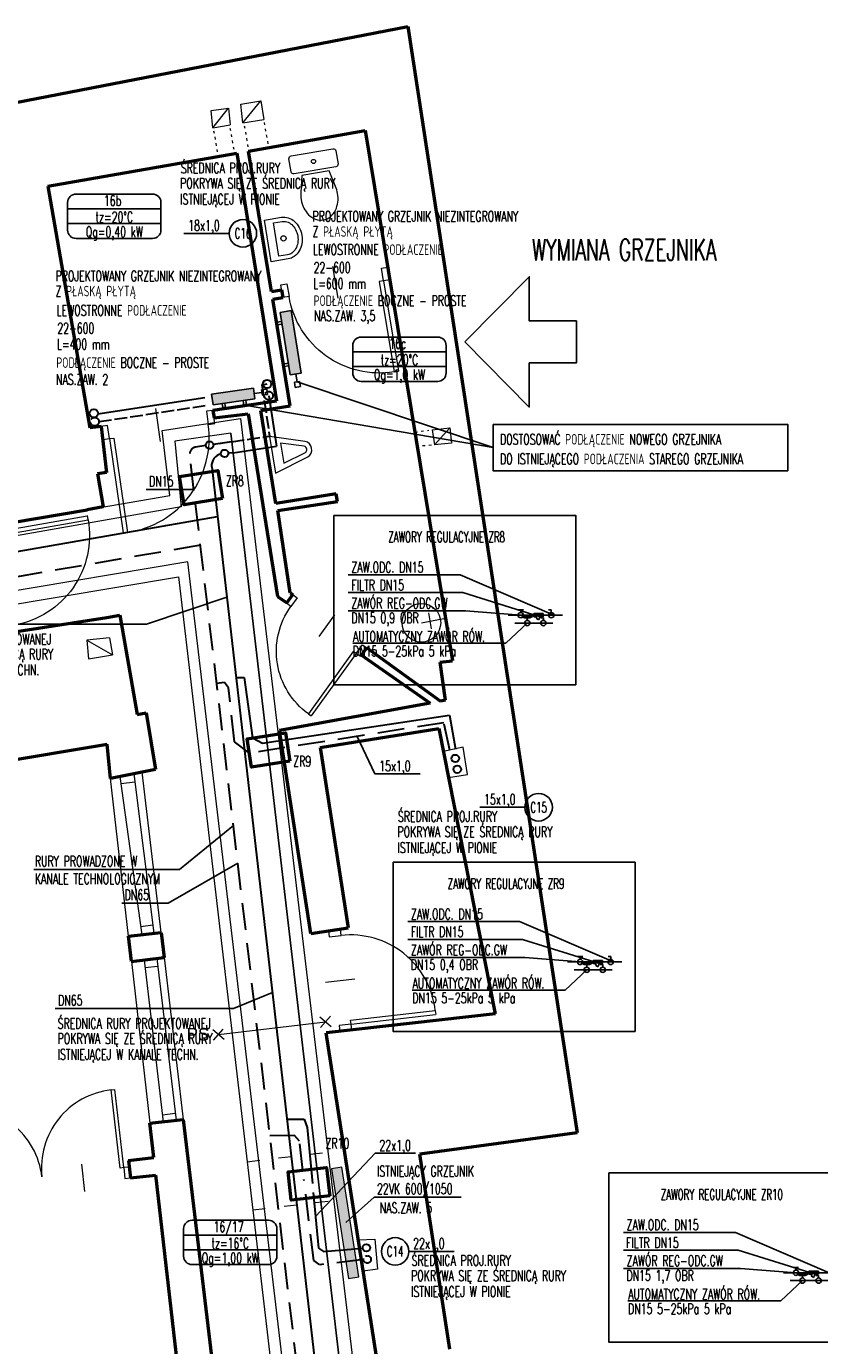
# Model space of a CAD drawing. Header units: millimetres. Extents: x -127811 to -59050, y -244477 to -114521.
# Tile 16 of 30: x -61447 to -60695, y -126166 to -124916. Entities that reach past the tile are written whole.
import ezdxf
from ezdxf.enums import TextEntityAlignment as Align

# ---------------------------------------------------------------- set-up
doc = ezdxf.new("R2010")
doc.units = ezdxf.units.MM
doc.header["$MEASUREMENT"] = 0
for name, pattern in [('ACAD_ISO02W100', [15, 12, -3]), ('KRESKOWA', [19.05, 12.7, -6.35]), ('XREF$0$ACAD_ISO03W100', [30, 12, -18])]:
    doc.linetypes.add(name, pattern=pattern)
for name, color, linetype, lineweight in [('grzejniki', 142, 'Continuous', 0), ('XREF$0$arch C', 8, 'Continuous', 13), ('XREF$0$arch drzwi', 8, 'Continuous', 13), ('XREF$0$arch kanaly co', 8, 'Continuous', 13), ('XREF$0$arch N', 8, 'XREF$0$ACAD_ISO03W100', 13), ('XREF$0$arch P', 8, 'Continuous', 50), ('XREF$0$opis', 8, 'Continuous', 0), ('XREF$0$wyposażenie - kuchnia łazienka', 8, 'Continuous', 0)]:
    doc.layers.add(name, color=color, linetype=linetype, lineweight=lineweight)
for name, color, linetype in [('TM_co ewen. zasilanie', 172, 'Continuous'), ('TM_co ewent powrot', 172, 'ACAD_ISO02W100'), ('TM_co istn powrot', 84, 'ACAD_ISO02W100'), ('TM_co istn zasilanie', 84, 'Continuous'), ('TM_co odbiorniki', 7, 'Continuous'), ('TM_co odnosniki', 1, 'Continuous'), ('TM_co opis', 2, 'Continuous'), ('TM_co powrot', 240, 'ACAD_ISO02W100'), ('TM_co urzadzenia', 7, 'Continuous'), ('TM_co zasilanie', 240, 'Continuous'), ('TM_odnosniki', 1, 'Continuous'), ('TM_opis', 2, 'Continuous'), ('XREF', 8, 'Continuous')]:
    doc.layers.add(name, color=color, linetype=linetype)
doc.styles.add('TM', font='romans.shx', dxfattribs={"width": 0.65})
doc.styles.add('XREF$0$Standard', font='txt')

# ---------------------------------------------------------------- blocks, each defined once
blk = doc.blocks.new('XREF$0$SEDES3')
at = {"layer": 'XREF$0$wyposażenie - kuchnia łazienka'}
blk.add_lwpolyline([(-167, 357), (-131, 200), (131, 200), (167, 357, 0.05824), (175, 425, 0.072039), (163, 508, 0.083339), (129, 578, 0.106661), (71, 631, 0.132138), (0, 650, 0.132138), (-71, 631, 0.106661), (-129, 578, 0.083339), (-163, 508, 0.072039), (-175, 425, 0.05824), (-167, 357)], format="xyb", dxfattribs=at)
blk.add_lwpolyline([(-225, 150, -0.414214), (-200, 175), (200, 175, -0.414214), (225, 150), (225, 25, -0.414214), (200, 0), (-200, 0, -0.414214), (-225, 25)], format="xyb", close=True, dxfattribs=at)
blk.add_circle((0, 88), 19.6, dxfattribs=at)
blk = doc.blocks.new('XREF$0$U_40')
at = {"layer": 'XREF$0$wyposażenie - kuchnia łazienka'}
blk.add_lwpolyline([(0, 0), (-400, 0), (-400, 163, -0.117889), (-385, 224, -0.104524), (-341, 279, -0.089899), (-278, 314, -0.081729), (-200, 327, -0.081729), (-122, 314, -0.089899), (-59, 279, -0.104524), (-15, 224, -0.117889), (0, 163), (0, 0)], format="xyb", dxfattribs=at)
blk.add_lwpolyline([(-40, 80), (-360, 80), (-360, 163, -0.117889), (-350, 206, -0.104524), (-316, 248, -0.089899), (-265, 276, -0.081729), (-200, 287, -0.081729), (-135, 276, -0.089899), (-84, 248, -0.104524), (-50, 206, -0.117889), (-40, 163)], format="xyb", close=True, dxfattribs=at)
blk.add_circle((-200, 150), 25, dxfattribs=at)
blk = doc.blocks.new('XREF$0$PISU')
at = {"layer": 'XREF$0$wyposażenie - kuchnia łazienka'}
for points in [[(-175, 0), (175, 0), (74, 328, 0.654237), (-74, 328)], [(97, 93), (30, 311, 0.611414), (-30, 311), (-97, 93)]]:
    blk.add_lwpolyline(points, format="xyb", close=True, dxfattribs=at)
blk = doc.blocks.new('XREF$0$A$C5C5B553C')
at = {"layer": 'XREF$0$arch drzwi', "color": 0}
for p, q in [((0, 0), (0, -12)), ((6, 0), (0, 0)), ((6, -12), (6, 0)), ((51, 9), (51, -21)), ((96, 0), (96, -12)), ((102, 0), (96, 0)), ((102, -12), (102, 0)), ((0, -12), (6, -12)), ((6, -12), (6, -97.9)), ((6, -12), (10, -12)), ((10, -12), (10, -98)), ((96, -12), (102, -12)), ((10, -98), (6, -98))]:
    blk.add_line(p, q, dxfattribs=at)
blk.add_arc((10, -12), 86, 270, 0.0003, dxfattribs=at)
blk = doc.blocks.new('XREF$0$001')
at = {"layer": 'XREF$0$arch drzwi', "color": 0}
for p, q in [((-50.6, 23.7), (-50.6, -10.1)), ((50.6, 23.7), (50.6, -10.1)), ((-108, 13.5), (-108, 0)), ((-101.3, 13.5), (-108, 13.5)), ((-108, 0), (-101.3, 0)), ((-101.3, 0), (-101.3, 13.5)), ((-101.3, 0), (-101.2, -96.6)), ((-101.3, 0), (-96.8, 0)), ((-96.8, 0), (-96.7, -96.7)), ((96.8, 0), (96.7, -96.7)), ((101.3, 0), (96.8, 0)), ((101.3, 0), (101.2, -96.6)), ((101.3, 0), (101.3, 13.5)), ((101.3, 13.5), (108, 13.5)), ((108, 0), (101.3, 0)), ((108, 13.5), (108, 0)), ((-96.7, -96.7), (-101.2, -96.7)), ((96.7, -96.7), (101.2, -96.7))]:
    blk.add_line(p, q, dxfattribs=at)
for centre, start, end in [((-96.8, 0), 270.0291, 0.0294), ((96.8, 0), 179.9706, 269.9709)]:
    blk.add_arc(centre, 96.8, start, end, dxfattribs=at)
blk = doc.blocks.new('XREF')
at = {"layer": 'XREF$0$arch C'}
for p, q in [((-61271.6, -124995.6), (-61255.4, -124993.5)), ((-61270.1, -125011.9), (-61271.6, -124995.6)), ((-61270.1, -125011.9), (-61255.4, -124993.5)), ((-61255.4, -124993.5), (-61253.6, -125009.2)), ((-61243.7, -124989.5), (-61224.7, -124986.6)), ((-61241.6, -125007.3), (-61243.7, -124989.5)), ((-61241.6, -125007.3), (-61224.7, -124986.6)), ((-61224.7, -124986.6), (-61221.9, -125004)), ((-61270.1, -125011.9), (-61253.6, -125009.2)), ((-61241.6, -125007.3), (-61221.9, -125004)), ((-61062.3, -125298.2), (-61045.4, -125296.1)), ((-61060, -125312.4), (-61045.4, -125296.1)), ((-61045.4, -125296.1), (-61044, -125310.9)), ((-61062.3, -125298.2), (-61060, -125312.4)), ((-61044, -125310.9), (-61060, -125312.4)), ((-61368, -125495.3), (-61389.6, -125497.5)), ((-61389.6, -125497.5), (-61387.8, -125515.2)), ((-61389.6, -125497.5), (-61365.2, -125511.3)), ((-61368, -125495.3), (-61365.2, -125511.3)), ((-61387.8, -125515.2), (-61365.2, -125511.3)), ((-61032.8, -125598.9), (-61051.6, -125602.9)), ((-61028.9, -125624.6), (-61032.8, -125598.9)), ((-61337.5, -125622.5), (-61319.4, -125774.3)), ((-61350, -125777.9), (-61367.1, -125628.3)), ((-61358.1, -125626.5), (-61337.5, -125776.5)), ((-61357.2, -125633.2), (-61343.6, -125631.5)), ((-61325.8, -125775.1), (-61344.6, -125623.9)), ((-61046.7, -125627.6), (-61028.9, -125624.6)), ((-61338.6, -125768.6), (-61326.8, -125767.1)), ((-61347.3, -125801.8), (-61329.8, -125955.1)), ((-61335.3, -125800.4), (-61317.1, -125953.6)), ((-61334.5, -125807.5), (-61322.4, -125806.1)), ((-61323.2, -125799), (-61304.9, -125952.2)), ((-61316.4, -125798.1), (-61298.1, -125951.4)), ((-61264.8, -125871.1), (-61163.3, -125859)), ((-61158, -125863.7), (-61168.6, -125854.4)), ((-61168, -125864.3), (-61158.7, -125853.7)), ((-61259.5, -125875.8), (-61270.2, -125866.5)), ((-61269.5, -125876.4), (-61260.2, -125865.8)), ((-61317.9, -125946.9), (-61305.7, -125945.4)), ((-61132.2, -126065.6), (-61116.7, -126064.9)), ((-61116.7, -126064.9), (-61114, -126093.1)), ((-61114, -126093.1), (-61127.6, -126095.2))]:
    blk.add_line(p, q, dxfattribs=at)
at = {"layer": 'XREF$0$arch kanaly co'}
for p, q in [((-61318.3, -125298.8), (-61243.8, -125287.3)), ((-61243.8, -125287.3), (-61122.2, -126307.2)), ((-61311, -125360.3), (-61318.3, -125298.8)), ((-61253.2, -125301.2), (-61306.2, -125309)), ((-61306.2, -125309), (-61300, -125371.2)), ((-61136.4, -126296.6), (-61253.2, -125301.2)), ((-61300, -125371.2), (-61673, -125436.6)), ((-61663, -125421), (-61311, -125360.3)), ((-61293.8, -125423.1), (-61665.5, -125485.4)), ((-61195.3, -126253.7), (-61293.8, -125423.1)), ((-61651.6, -125495.9), (-61302.6, -125437.3)), ((-61302.6, -125437.3), (-61208, -126244.4))]:
    blk.add_line(p, q, dxfattribs=at)
at = {"layer": 'XREF$0$arch kanaly co', "linetype": 'XREF$0$ACAD_ISO03W100'}
for p, q in [((-61237.6, -125991.5), (-61160.9, -125982.3)), ((-61232.3, -126037.2), (-61155.5, -126028.1))]:
    blk.add_line(p, q, dxfattribs=at)
at = {"layer": 'XREF$0$arch N', "linetype": 'XREF$0$ACAD_ISO03W100', "ltscale": 0.2}
for p, q in [((-61240.3, -125010.1), (-61236.2, -125034)), ((-61221.5, -125007), (-61217.4, -125030.7)), ((-61269.4, -125014.8), (-61265.2, -125039.1)), ((-61253.9, -125012.3), (-61249.7, -125036.3)), ((-61078.7, -125300.2), (-61065.3, -125298.6)), ((-61063, -125312.7), (-61076.4, -125313.9))]:
    blk.add_line(p, q, dxfattribs=at)
at = {"layer": 'XREF$0$arch P'}
for p, q in [((-62025.3, -125098.2), (-61085.4, -124915.9)), ((-61085.4, -124915.9), (-60924.8, -125964)), ((-61236.2, -125034), (-61125.7, -125014.6)), ((-61125.7, -125014.6), (-61043.1, -125516.9)), ((-61214.6, -125167), (-61236.2, -125034)), ((-61426.4, -125067.3), (-61247.5, -125035.9)), ((-61247.5, -125035.9), (-61209.8, -125271)), ((-61426.4, -125067.3), (-61386.8, -125296.4)), ((-61214.6, -125167), (-61205, -125165.5)), ((-61213.4, -125174.3), (-61203.8, -125172.8)), ((-61205, -125165.5), (-61203.8, -125172.8)), ((-61197, -125275.3), (-61213.4, -125174.3)), ((-61209.8, -125271), (-61270.1, -125279.7)), ((-61270.1, -125279.7), (-61269, -125286.9)), ((-61269, -125286.9), (-61236.8, -125283.1)), ((-61236.8, -125283.1), (-61208.7, -125456)), ((-61224.5, -125279.7), (-61197, -125275.3)), ((-61210.3, -125367.9), (-61224.5, -125279.7)), ((-61376.1, -125294.9), (-61386.8, -125296.4)), ((-61376.1, -125294.9), (-61370.9, -125338.7)), ((-61370.9, -125338.7), (-61379.4, -125339.8)), ((-61379.4, -125339.8), (-61374, -125371.2)), ((-61153.3, -125358.7), (-61210.3, -125367.9)), ((-61152.1, -125366.1), (-61153.3, -125358.7)), ((-61374, -125371.2), (-61389.3, -125373.8)), ((-61208.4, -125374.5), (-61152.1, -125366.1)), ((-61460.2, -125386), (-61389.3, -125373.8)), ((-61196.8, -125452.5), (-61208.4, -125374.5)), ((-61208.7, -125456), (-61200, -125462)), ((-61200, -125462), (-61194.4, -125454.2)), ((-61196.8, -125452.5), (-61194.4, -125454.2)), ((-61468.2, -125491), (-61370.6, -125475.8)), ((-61370.6, -125475.8), (-61358.4, -125473.6)), ((-61358.4, -125473.6), (-61341.9, -125567.7)), ((-61129.2, -125511.6), (-61124.2, -125504.7)), ((-61124.2, -125504.7), (-61054.3, -125555.1)), ((-61129.2, -125511.6), (-61064.3, -125557)), ((-61054.8, -125518.2), (-61043.1, -125516.9)), ((-61049.7, -125554.3), (-61054.8, -125518.2)), ((-61064.3, -125557), (-61207, -125583.1)), ((-61049.7, -125554.3), (-61054.3, -125555.1)), ((-61341.9, -125567.7), (-61333.4, -125566.2)), ((-61333.4, -125566.2), (-61324.6, -125620)), ((-61177.2, -125775.4), (-61207, -125583.1)), ((-61168.5, -125599.2), (-61055.9, -125581.2)), ((-61055.9, -125581.2), (-61002.6, -125851.4)), ((-61582.4, -125631.5), (-61370.3, -125595.8)), ((-61367.1, -125628.3), (-61370.3, -125595.8)), ((-61168.5, -125599.2), (-61142, -125770)), ((-61324.6, -125620), (-61367.1, -125628.3)), ((-61177.2, -125775.4), (-61142, -125770)), ((-61350, -125777.9), (-61319.2, -125774.3)), ((-61347.3, -125801.8), (-61350, -125777.9)), ((-61319.2, -125774.3), (-61316.4, -125798.1)), ((-61347.3, -125801.8), (-61316.4, -125798.1)), ((-61002.6, -125851.4), (-61162.6, -125869.4)), ((-61115.1, -126175.9), (-61162.6, -125869.4)), ((-61329.8, -125955.1), (-61298.1, -125951.4)), ((-61326.1, -125987.6), (-61329.8, -125955.1)), ((-61298.1, -125951.4), (-61269.5, -126191.4)), ((-60924.8, -125964), (-61074.1, -125984.4)), ((-61045.5, -126168.9), (-61074.1, -125984.4)), ((-61350.1, -125990.3), (-61326.1, -125987.6)), ((-61350.1, -125990.3), (-61348.2, -126006.8)), ((-61348.2, -126006.8), (-61324.2, -126004.1)), ((-61302.5, -126194.7), (-61324.2, -126004.1))]:
    blk.add_line(p, q, dxfattribs=at)
at = {"layer": 'XREF$0$wyposażenie - kuchnia łazienka'}
for p, q in [((-61065.9, -125471.6), (-61063.1, -125486.5)), ((-61072.5, -125480.9), (-61049.7, -125476.6))]:
    blk.add_line(p, q, dxfattribs=at)
blk.add_circle((-61072.5, -125480.9), 18.3, dxfattribs=at)
at = {"layer": 'XREF$0$arch drzwi', "linetype": 'Continuous'}
for name, p, xscale, yscale, zscale, rotation in [('XREF$0$A$C5C5B553C', (-61104.4, -125144.1), -1.007746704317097, 1.007746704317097, 1.007746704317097, 9.342436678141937), ('XREF$0$A$C5C5B553C', (-61376.1, -125294.9), 1.050652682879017, 1.050652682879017, 1.050652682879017, 8.170853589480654), ('XREF$0$A$C5C5B553C', (-61486.6, -125390.6), -1.000701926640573, 1.000701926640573, 1.000701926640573, 100.0192697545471), ('XREF$0$A$C5C5B553C', (-61124.2, -125504.7), -0.8475230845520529, 0.8475230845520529, 0.8475230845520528, 324.2509945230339), ('XREF$0$A$C5C5B553C', (-61149.7, -125867.9), 0.9383158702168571, 0.9383158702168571, 0.9383158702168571, 96.40626737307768), ('XREF$0$001', (-61432.1, -126005.9), 0.7704660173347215, 0.7704660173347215, 0.7704660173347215, 186.5030161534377)]:
    blk.add_blockref(name, p, dxfattribs=dict(at, xscale=xscale, yscale=yscale, zscale=zscale, rotation=rotation))
at = {"layer": 'XREF$0$wyposażenie - kuchnia łazienka'}
for name, p, xscale, yscale, zscale, rotation in [('XREF$0$SEDES3', (-61176.2, -125035.2), 0.1, 0.1, 0.1, 189.5585848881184), ('XREF$0$U_40', (-61214.8, -125138.9), 0.09999999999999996, 0.09999999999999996, 0.09999999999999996, 279.2124874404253), ('XREF$0$PISU', (-61213.6, -125321.8), 0.1, 0.1, 0.1, 279.5585848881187)]:
    blk.add_blockref(name, p, dxfattribs=dict(at, xscale=xscale, yscale=yscale, zscale=zscale, rotation=rotation))
at = {"layer": 'XREF$0$opis', "insert": (-61284.2, -125870.8), "char_height": 12, "attachment_point": 5, "style": 'XREF$0$Standard'}
blk.add_mtext_dynamic_manual_height_columns('PS', width=71.788, gutter_width=12.5, heights=[0], dxfattribs=at)
blk = doc.blocks.new('A$C214736A1')
at = {"layer": 'TM_co urzadzenia'}
blk.add_hatch(color=256, dxfattribs=at).paths.add_polyline_path([(13.5, 53), (3.3, 51.1), (10.8, 11.8), (21, 13.7)])
for p, q in [((13.5, 53), (3.3, 51.1)), ((3.3, 51.1), (10.8, 11.8)), ((21, 13.7), (13.5, 53)), ((4.9, 42.5), (0, 41.5)), ((0, 41.5), (0.5, 39.1)), ((0.5, 39.1), (5.4, 40)), ((3.7, 21.9), (8.7, 22.8)), ((4.2, 19.4), (3.7, 21.9)), ((9.1, 20.4), (4.2, 19.4)), ((10.8, 11.8), (21, 13.7)), ((15.9, 12.7), (17.3, 5.4)), ((19.7, 5.8), (14.8, 4.9)), ((14.8, 4.9), (15.7, 0)), ((15.7, 0), (20.7, 0.9)), ((20.7, 0.9), (19.7, 5.8))]:
    blk.add_line(p, q, dxfattribs=at)
blk = doc.blocks.new('A$C32620657')
at = {"layer": 'TM_odnosniki'}
for p, q in [((-12824.7, 45379), (-12679.7, 45379)), ((-12840.7, 45310.9), (-12840.7, 45363)), ((-12663.7, 45351), (-12840.7, 45351)), ((-12663.7, 45363), (-12663.7, 45310.9)), ((-12663.7, 45323), (-12840.7, 45323)), ((-12663.7, 45323), (-12840.7, 45323)), ((-12663.7, 45323), (-12840.7, 45323)), ((-12679.7, 45294.9), (-12824.7, 45294.9))]:
    blk.add_line(p, q, dxfattribs=at)
for centre, start, end in [((-12824.7, 45363), 90, 180), ((-12679.7, 45363), 360, 90), ((-12824.7, 45310.9), 180, 270), ((-12679.7, 45310.9), 270, 360)]:
    blk.add_arc(centre, 16, start, end, dxfattribs=at)
blk = doc.blocks.new('wymiana')
at = {"layer": 'TM_co odnosniki', "color": 160}
for points in [[(61.7, 105.8), (0, 44.7), (41.8, 44.7), (41.8, 0), (61.7, 0)], [(61.7, 105.8), (123.5, 44.7), (81.7, 44.7), (81.7, 0), (61.7, 0)]]:
    blk.add_lwpolyline(points, dxfattribs=at)

msp = doc.modelspace()

# ---------------------------------------------------------------- hatches: boundary and pattern name
at = {"layer": 'grzejniki'}
h = msp.add_hatch(color=256, dxfattribs=at)
h.dxf.hatch_style = 1
h.paths.add_polyline_path([(-61157.8, -125998.2), (-61141.7, -126102), (-61131.8, -126100.4), (-61147.9, -125996.7)])
h = msp.add_hatch(color=256, dxfattribs=at)
h.dxf.hatch_style = 1
h.paths.add_polyline_path([(-61157.8, -125998.2), (-61141.7, -126102), (-61131.8, -126100.4), (-61147.9, -125996.7)])
at = {"layer": 'TM_co urzadzenia'}
for points in [[(-61206.3, -125186.9), (-61198.3, -125236.3), (-61188, -125234.6), (-61196, -125185.2)], [(-61204.7, -125196.8), (-61196.7, -125246.1), (-61186.4, -125244.5), (-61194.4, -125195.1)], [(-61204.7, -125196.8), (-61196.7, -125246.1), (-61186.4, -125244.5), (-61194.4, -125195.1)]]:
    msp.add_hatch(color=256, dxfattribs=at).paths.add_polyline_path(points)

# ---------------------------------------------------------------- linework, layer by layer
at = {"layer": 'grzejniki'}
msp.add_lwpolyline([(-61157.8, -125998.2), (-61141.7, -126102), (-61131.8, -126100.4), (-61147.9, -125996.7)], close=True, dxfattribs=at)
msp.add_lwpolyline([(-61157.8, -125998.2), (-61141.7, -126102), (-61131.8, -126100.4), (-61147.9, -125996.7)], close=True, dxfattribs=at)
at = {"layer": 'TM_co ewen. zasilanie', "lineweight": 30}
for centre in [(-61040.4, -125609.4), (-61038.5, -125619.7), (-61124.6, -126073)]:
    msp.add_circle(centre, 3.54, dxfattribs=at)
at = {"layer": 'TM_co ewent powrot', "lineweight": 30}
msp.add_circle((-61123.8, -126084), 3.54, dxfattribs=at)
at = {"layer": 'TM_co istn powrot', "lineweight": 30}
for p, q in [((-61223.6, -125255.4), (-61216.4, -125304.2)), ((-61378.1, -125290.4), (-61276.6, -125275)), ((-61252.3, -125309.5), (-61269.7, -125312.1)), ((-61252.3, -125309.5), (-61216.4, -125304.2))]:
    msp.add_line(p, q, dxfattribs=at)
for centre, radius in [((-61217.2, -125265.8), 4), ((-61382.1, -125290.4), 4), ((-61382.1, -125290.4), 4), ((-61273.2, -125312.6), 3.55)]:
    msp.add_circle(centre, radius, dxfattribs=at)
at = {"layer": 'TM_co istn zasilanie', "lineweight": 30}
for p, q in [((-61223.6, -125255.4), (-61218.7, -125254.7)), ((-61277.6, -125267.9), (-61379, -125283.4)), ((-61217.2, -125265.8), (-61209.9, -125313.7)), ((-61252.3, -125309.5), (-61269.7, -125312.1)), ((-61251, -125319.8), (-61255.4, -125320.2)), ((-61251, -125319.8), (-61255.4, -125320.2)), ((-61251, -125319.8), (-61209.9, -125313.7))]:
    msp.add_line(p, q, dxfattribs=at)
for centre, radius in [((-61218.7, -125254.7), 4), ((-61382.9, -125282.5), 4), ((-61273.2, -125312.6), 3.55), ((-61259, -125320.5), 3.55), ((-61259, -125320.5), 3.55)]:
    msp.add_circle(centre, radius, dxfattribs=at)
at = {"layer": 'TM_co odbiorniki', "ltscale": 10}
for points in [[(-60949.4, -125468.7), (-60951.9, -125468.7)], [(-60949.4, -125471.2), (-60949.4, -125468.7)], [(-60956.9, -125476.2), (-60959.4, -125476.2)], [(-60956.9, -125478.7), (-60956.9, -125476.2)], [(-60893.1, -125797.2), (-60895.6, -125797.2)], [(-60893.1, -125799.7), (-60893.1, -125797.2)], [(-60900.6, -125804.7), (-60903.1, -125804.7)], [(-60900.6, -125807.2), (-60900.6, -125804.7)], [(-60696.1, -126099.1), (-60698.6, -126099.1)], [(-60696.1, -126101.6), (-60696.1, -126099.1)]]:
    msp.add_lwpolyline(points, dxfattribs=at)
for centre in [(-60949.4, -125473.7), (-60956.9, -125481.2), (-60900.6, -125809.7), (-60893.1, -125802.2), (-60696.1, -126104.1)]:
    msp.add_ellipse(centre, major_axis=(2.5, 0), ratio=1, dxfattribs=at)
at = {"layer": 'TM_co odnosniki'}
for p, q in [((-61254.6, -125112), (-61297.5, -125112)), ((-61333.3, -125354.6, 54.8), (-61289.2, -125354.6, 40.4)), ((-61141.8, -125435.5), (-61035.8, -125435.5)), ((-61035.8, -125435.5), (-60946.9, -125473.7)), ((-61333, -125482.2, 40.4), (-61257, -125456.6)), ((-61141.8, -125452.3), (-61033.1, -125452.3)), ((-61033.1, -125452.3), (-60960.1, -125475.2)), ((-61141.8, -125469.6), (-61030.7, -125469.6)), ((-60978.4, -125473.7), (-61030.7, -125469.6)), ((-61526.5, -125482.2, 40.4), (-61333, -125482.2, 40.4)), ((-60992.6, -125500.3), (-60972.2, -125481.2)), ((-60963.1, -125473.7), (-60990.3, -125473.7)), ((-60992.6, -125500.3), (-61137.6, -125500.3)), ((-61116.6, -125624.1), (-61133.5, -125588.5)), ((-61073.7, -125624.1), (-61116.6, -125624.1)), ((-60974.4, -125655.7), (-61017.2, -125655.7)), ((-61301.6, -125714.8), (-61250.6, -125673)), ((-61312.3, -125746.4), (-61246.4, -125708.8)), ((-61439.6, -125714.8), (-61301.6, -125714.8)), ((-61356.4, -125746.4, 14.4), (-61312.3, -125746.4)), ((-61085.5, -125764), (-60979.5, -125764)), ((-60979.5, -125764), (-60890.6, -125802.2)), ((-61085.5, -125780.8), (-60976.8, -125780.8)), ((-60976.8, -125780.8), (-60903.8, -125803.7)), ((-61085.5, -125798.1), (-60974.4, -125798.1)), ((-60922.1, -125802.2), (-60974.4, -125798.1)), ((-60936.3, -125828.9), (-60915.8, -125809.7)), ((-60906.8, -125802.2), (-60934, -125802.2)), ((-61250.7, -125846.4, 40.4), (-61213.7, -125831.1)), ((-60936.3, -125828.9), (-61081.3, -125828.9)), ((-61419.5, -125846.4, 54.8), (-61375.4, -125846.4, 40.4)), ((-61375.4, -125846.4, 40.4), (-61250.7, -125846.4, 40.4)), ((-61116.4, -125983.5), (-61172.8, -126043.4)), ((-61078.1, -125983.5), (-61116.4, -125983.5)), ((-61117.3, -126025.1), (-61144, -126049.2)), ((-61117.3, -126025.1), (-61034.9, -126025.1)), ((-60881, -126058.4), (-60775, -126058.4)), ((-60775, -126058.4), (-60686.1, -126096.6)), ((-61041.6, -126076.4), (-61084.4, -126076.4)), ((-60881, -126075.2), (-60772.4, -126075.2)), ((-60772.4, -126075.2), (-60699.3, -126098.1)), ((-60881, -126092.5), (-60770, -126092.5)), ((-60717.6, -126096.6), (-60770, -126092.5)), ((-60702.4, -126096.6), (-60729.5, -126096.6)), ((-60731.9, -126123.3), (-60711.4, -126104.1)), ((-60731.9, -126123.3), (-60876.8, -126123.3))]:
    msp.add_line(p, q, dxfattribs=at)
for points in [[(-61155.6, -125379.2), (-60926.3, -125379.2), (-60926.3, -125539.6), (-61155.6, -125539.6)], [(-61099.3, -125707.7), (-60870, -125707.7), (-60870, -125868.1), (-61099.3, -125868.1)], [(-60894.8, -126002.1), (-60665.6, -126002.1), (-60665.6, -126162.5), (-60894.8, -126162.5)]]:
    msp.add_lwpolyline(points, close=True, dxfattribs=at)
for centre in [(-61241.6, -125112), (-60961.4, -125655.7), (-61097.4, -126076.4)]:
    msp.add_circle(centre, 13, dxfattribs=at)
at = {"layer": 'TM_co opis', "color": 1}
for q in [(-61190.3, -125252.7), (-61238.3, -125275.1)]:
    msp.add_line((-61004.5, -125314.9), q, dxfattribs=at)
msp.add_lwpolyline([(-61004.5, -125293), (-60725.4, -125293), (-60725.4, -125336.9), (-61004.5, -125336.9)], close=True, dxfattribs=at)
at = {"layer": 'TM_co powrot', "linetype": 'KRESKOWA', "lineweight": 30, "ltscale": 2}
for p, q in [((-61181.1, -126263.7), (-61292.1, -125320.6)), ((-61276.7, -125313.1), (-61286.4, -125314.5)), ((-61276.7, -125313.1), (-61286.4, -125314.5)), ((-61281.9, -125407.5), (-61692.8, -125478)), ((-61259, -125537.6), (-61266.5, -125538.5)), ((-61255.3, -125542.5), (-61259, -125537.6)), ((-61249.6, -125593.7), (-61255.3, -125542.5)), ((-61051.2, -125575.6), (-61235.5, -125604.5)), ((-61045.7, -125601.7), (-61051.2, -125575.6)), ((-61235.5, -125604.5), (-61249.6, -125593.7)), ((-61192.6, -125966.7), (-61216, -125967)), ((-61188.1, -125972.1), (-61192.6, -125966.7)), ((-61184.8, -125999.8), (-61188.1, -125972.1)), ((-61174.5, -126085.2), (-61183.8, -126008.3)), ((-61127.4, -126084), (-61168.7, -126089.1)), ((-61168.7, -126089.1), (-61174.5, -126085.2))]:
    msp.add_line(p, q, dxfattribs=at)
at = {"layer": 'TM_co powrot', "ltscale": 3}
for p, q in [((-60984, -125481.2), (-60944.1, -125481.2)), ((-60927.7, -125809.7), (-60887.8, -125809.7)), ((-60723.2, -126104.1), (-60683.4, -126104.1))]:
    msp.add_line(p, q, dxfattribs=at)
at = {"layer": 'TM_co powrot', "linetype": 'KRESKOWA', "lineweight": 30, "ltscale": 2}
msp.add_arc((-61285.2, -125321.3), 6.92, 99.475, 173.7956, dxfattribs=at)
msp.add_arc((-61285.2, -125321.3), 6.92, 99.475, 173.7956, dxfattribs=at)
at = {"layer": 'TM_co urzadzenia'}
for p, q in [((-61196, -125185.2), (-61206.3, -125186.9)), ((-61186.4, -125244.5), (-61196, -125185.2)), ((-61204.9, -125195.5), (-61209.8, -125196.3)), ((-61209.8, -125196.3), (-61209.4, -125198.8)), ((-61206.3, -125186.9), (-61196.7, -125246.1)), ((-61209.4, -125198.8), (-61204.5, -125198)), ((-61203.4, -125235.8), (-61198.5, -125235)), ((-61203, -125238.3), (-61203.4, -125235.8)), ((-61198.1, -125237.5), (-61203, -125238.3)), ((-61196.7, -125246.1), (-61186.4, -125244.5)), ((-61191.5, -125245.3), (-61190.3, -125252.7)), ((-61187.9, -125252.3), (-61192.8, -125253.1)), ((-61192.8, -125253.1), (-61192, -125258)), ((-61192, -125258), (-61187.1, -125257.2)), ((-61187.1, -125257.2), (-61187.9, -125252.3)), ((-60966.1, -125475.2), (-60966.1, -125472.2)), ((-60966.1, -125472.2), (-60957.1, -125472.2)), ((-60957.1, -125472.2), (-60957.1, -125475.2)), ((-60963.1, -125475.2), (-60966.1, -125475.2)), ((-60963.8, -125476.7), (-60963.1, -125475.2)), ((-60961.6, -125478.2), (-60963.8, -125476.7)), ((-60960.1, -125475.2), (-60961.6, -125478.2)), ((-60957.1, -125475.2), (-60960.1, -125475.2)), ((-60909.8, -125803.7), (-60909.8, -125800.7)), ((-60909.8, -125800.7), (-60900.8, -125800.7)), ((-60906.8, -125803.7), (-60909.8, -125803.7)), ((-60907.5, -125805.2), (-60906.8, -125803.7)), ((-60905.3, -125806.7), (-60907.5, -125805.2)), ((-60903.8, -125803.7), (-60905.3, -125806.7)), ((-60900.8, -125803.7), (-60903.8, -125803.7)), ((-60900.8, -125800.7), (-60900.8, -125803.7)), ((-60705.3, -126098.1), (-60705.3, -126095.1)), ((-60705.3, -126095.1), (-60696.3, -126095.1)), ((-60696.3, -126095.1), (-60696.3, -126098.1)), ((-60702.3, -126098.1), (-60705.3, -126098.1)), ((-60703.1, -126099.6), (-60702.3, -126098.1)), ((-60700.8, -126101.1), (-60703.1, -126099.6)), ((-60699.3, -126098.1), (-60700.8, -126101.1)), ((-60696.3, -126098.1), (-60699.3, -126098.1))]:
    msp.add_line(p, q, dxfattribs=at)
at = {"layer": 'TM_co urzadzenia', "ltscale": 10}
for points in [[(-60975.9, -125468.7), (-60980.9, -125468.7)], [(-60978.4, -125471.2), (-60978.4, -125468.7)], [(-60967.2, -125475), (-60977.2, -125475), (-60974.7, -125476.2), (-60969.7, -125476.2), (-60967.2, -125475), (-60969.7, -125473.7), (-60974.7, -125473.7), (-60977.2, -125475)], [(-60972.2, -125478.7), (-60972.2, -125476.2)], [(-60919.6, -125797.2), (-60924.6, -125797.2)], [(-60922.1, -125799.7), (-60922.1, -125797.2)], [(-60910.8, -125803.5), (-60920.8, -125803.5), (-60918.3, -125804.7), (-60913.3, -125804.7), (-60910.8, -125803.5), (-60913.3, -125802.2), (-60918.3, -125802.2), (-60920.8, -125803.5)], [(-60915.8, -125807.2), (-60915.8, -125804.7)], [(-60715.1, -126091.6), (-60720.1, -126091.6)], [(-60717.6, -126094.1), (-60717.6, -126091.6)], [(-60706.4, -126097.9), (-60716.4, -126097.9), (-60713.9, -126099.1), (-60708.9, -126099.1), (-60706.4, -126097.9), (-60708.9, -126096.6), (-60713.9, -126096.6), (-60716.4, -126097.9)], [(-60711.4, -126101.6), (-60711.4, -126099.1)]]:
    msp.add_lwpolyline(points, dxfattribs=at)
for centre, major_axis in [((-60978.4, -125473.7), (0, -2.5)), ((-60972.2, -125481.2), (0, 2.5)), ((-60922.1, -125802.2), (0, -2.5)), ((-60915.8, -125809.7), (0, 2.5)), ((-60717.6, -126096.6), (0, -2.5)), ((-60711.4, -126104.1), (0, 2.5))]:
    msp.add_ellipse(centre, major_axis=major_axis, ratio=1, dxfattribs=at)
at = {"layer": 'TM_co zasilanie', "lineweight": 30}
for p, q in [((-61271.2, -125333.3), (-61161.4, -126284.5)), ((-61271.2, -125333.3), (-61161.4, -126284.5)), ((-61683.4, -125453), (-61265.8, -125380.3)), ((-61248.2, -125532.7), (-61240.5, -125532.8)), ((-61240.5, -125532.8), (-61232.5, -125589.9)), ((-61223.2, -125595.1), (-61045.8, -125568.5)), ((-61045.8, -125568.5), (-61040.2, -125600.5)), ((-61232.5, -125589.9), (-61223.2, -125595.1)), ((-61199.9, -125951), (-61183.6, -125951.1)), ((-61183.6, -125951.1), (-61180.8, -125959.1)), ((-61180.8, -125959.1), (-61175.8, -126012.1)), ((-61175, -126020.6), (-61170, -126073.5)), ((-61170, -126073.5), (-61165.4, -126076.6)), ((-61170, -126073.5), (-61165.4, -126076.6)), ((-61165.4, -126076.6), (-61128.1, -126073.3)), ((-61165.4, -126076.6), (-61128.1, -126073.3))]:
    msp.add_line(p, q, dxfattribs=at)
at = {"layer": 'TM_co zasilanie', "ltscale": 3}
for p, q in [((-60990.3, -125473.7), (-60938.9, -125473.7)), ((-60934, -125802.2), (-60882.6, -125802.2)), ((-60729.5, -126096.6), (-60678.2, -126096.6))]:
    msp.add_line(p, q, dxfattribs=at)
at = {"layer": 'TM_co zasilanie', "lineweight": 30}
msp.add_arc((-61259.5, -125332.2), 11.8, 103.3617, 185.323, dxfattribs=at)
msp.add_arc((-61259.5, -125332.2), 11.8, 103.3617, 185.323, dxfattribs=at)
at = {"layer": 'TM_opis', "color": 161, "lineweight": 50}
for points in [[(-61261.1, -125363.3), (-61297.4, -125369.1), (-61301.6, -125342.4), (-61265.3, -125336.6)], [(-61197.1, -125611.9), (-61233.5, -125617.7), (-61237.7, -125591), (-61201.4, -125585.2)], [(-61159.3, -126023.7), (-61195.8, -126027.9), (-61198.9, -126001), (-61162.4, -125996.8)]]:
    msp.add_lwpolyline(points, close=True, dxfattribs=at)
at = {"layer": 'XREF'}
msp.add_line((-61136.4, -126296.6), (-61253.2, -125301.2), dxfattribs=at)

# ---------------------------------------------------------------- block references
for name, p, rotation in [('wymiana', (-60925.6, -125276.6), 90), ('A$C214736A1', (-61219, -125280.2), 87.38708865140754)]:
    msp.add_blockref(name, p, dxfattribs=dict(rotation=rotation))
at = {"layer": 'TM_odnosniki', "xscale": 0.5, "yscale": 0.5, "zscale": 0.5}
for p in [(-54987.4, -147764.3), (-54717.2, -147899.7), (-54877.5, -148736.4)]:
    msp.add_blockref('A$C32620657', p, dxfattribs=at)
at = {"layer": 'XREF'}
msp.add_blockref('XREF', (0, 0), dxfattribs=at)

# ---------------------------------------------------------------- texts
at = {"layer": 'TM_co opis', "style": 'TM', "width": 0.65}
for s, height, p in [('ŚREDNICA PROJ.RURY ', 10, (-61300.6, -125055.1, 2.4)), ('POKRYWA SIĘ ZE ŚREDNICĄ RURY ', 10, (-61301.1, -125069.6, 2.4)), ('ISTNIEJĄCEJ W PIONIE', 10, (-61301.1, -125084.6, 2.4)), ('PROJEKTOWANY GRZEJNIK NIEZINTEGROWANY', 10, (-61175.7, -125100.9)), ('Z PŁASKĄ PŁYTĄ', 10, (-61175.7, -125115.3)), ('LEWOSTRONNE PODŁACZENIE', 10, (-61175.3, -125132.4)), ('WYMIANA GRZEJNIKA', 20, (-60967.8, -125137.6)), ('PROJEKTOWANY GRZEJNIK NIEZINTEGROWANY', 10, (-61419.2, -125157.4)), ('22-600 ', 10, (-61174.6, -125149.4)), ('Z PŁASKĄ PŁYTĄ', 10, (-61419.2, -125171.7)), ('L=600 mm', 10, (-61175, -125164.5)), ('PODŁĄCZENIE BOCZNE - PROSTE', 10, (-61174.6, -125180.8)), ('LEWOSTRONNE PODŁACZENIE', 10, (-61418.2, -125190)), ('22-600 ', 10, (-61417.5, -125206.9)), ('L=400 mm', 10, (-61417.9, -125222)), ('PODŁĄCZENIE BOCZNE - PROSTE', 10, (-61418.4, -125239.5)), ('DN15', 10, (-61330.6, -125351.9, 57.2)), ('ŚREDNICA RURY PROJEKTOWANEJ', 10, (-61568.2, -125501.4, 2.4)), ('POKRYWA SIĘ ZE ŚREDNICĄ RURY ', 10, (-61568.2, -125515.6, 2.4)), ('ISTNIEJĄCEJ W KANALE TECHN.', 10, (-61568.2, -125530.6, 2.4)), ('ŚREDNICA PROJ.RURY ', 10, (-61094.8, -125669.4, 2.4)), ('POKRYWA SIĘ ZE ŚREDNICĄ RURY ', 10, (-61095.2, -125684, 2.4)), ('ISTNIEJĄCEJ W PIONIE', 10, (-61095.2, -125699, 2.4)), ('DN65', 10, (-61353.7, -125743.6, 16.8)), ('DN65', 10, (-61416.8, -125843.6, 57.2)), ('ŚREDNICA RURY PROJEKTOWANEJ', 10, (-61417.2, -125865.5, 2.4)), ('POKRYWA SIĘ ZE ŚREDNICĄ RURY ', 10, (-61417.2, -125879.8, 2.4)), ('ISTNIEJĄCEJ W KANALE TECHN.', 10, (-61417.2, -125894.8, 2.4)), ('ŚREDNICA PROJ.RURY ', 10, (-61081.8, -126090, 2.4)), ('POKRYWA SIĘ ZE ŚREDNICĄ RURY ', 10, (-61082.3, -126104.5, 2.4)), ('ISTNIEJĄCEJ W PIONIE', 10, (-61082.3, -126119.5, 2.4))]:
    msp.add_text(s, height=height, dxfattribs=at).set_placement(p)
at = {"layer": 'TM_co opis', "style": 'TM', "width": 0.6}
for s, p in [('C16', (-61241.6, -125112)), ('C15', (-60961.4, -125655.7)), ('C14', (-61097.4, -126076.4))]:
    msp.add_text(s, height=10, dxfattribs=at).set_placement(p, align=Align.MIDDLE_CENTER)
at = {"layer": 'TM_co opis', "color": 1, "style": 'TM', "width": 0.65}
for s, p in [('DOSTOSOWAĆ PODŁĄCZENIE NOWEGO GRZEJNIKA ', (-60998, -125312.1)), ('DO ISTNIEJĄCEGO PODŁACZENIA STAREGO GRZEJNIKA ', (-60998, -125330.7))]:
    msp.add_text(s, height=10, dxfattribs=at).set_placement(p)
at = {"layer": 'TM_co opis', "style": 'TM', "width": 0.6}
for s, p in [('ZAWORY REGULACYJNE ZR8', (-61048.6, -125399.6)), ('ZAWORY REGULACYJNE ZR9', (-60992.3, -125728.1)), ('ZAWORY REGULACYJNE ZR10', (-60787.8, -126022.5))]:
    msp.add_text(s, height=10, rotation=360, dxfattribs=at).set_placement(p, align=Align.MIDDLE_CENTER)
at = {"layer": 'TM_opis', "style": 'TM', "width": 0.65}
for s, p in [('16b', (-61365.1, -125086)), ('tz=20%%DC', (-61363.5, -125101.6)), ('Qg=0,40 kW', (-61363.5, -125115.6)), ('16c', (-61094.9, -125221.3)), ('tz=20%%DC', (-61093.3, -125236.9)), ('Qg=1,0 kW', (-61093.3, -125250.9)), ('16/17', (-61255.2, -126058.1)), ('tz=16%%DC', (-61253.6, -126073.7)), ('Qg=1,00 kW', (-61253.6, -126087.7))]:
    msp.add_text(s, height=10, dxfattribs=at).set_placement(p, align=Align.CENTER)
for s, p in [('18x1,0', (-61293.4, -125109.5)), ('NAS.ZAW. 3,5', (-61174.2, -125195.1)), ('NAS.ZAW. 2', (-61418.8, -125255.5)), ('ZR8', (-61257.8, -125351.5)), ('ZR9', (-61193.9, -125617.1)), ('15x1,0', (-61112.5, -125621.6)), ('15x1,0', (-61013.1, -125653.2)), ('RURY PROWADZONE W ', (-61438.8, -125711.8)), ('KANALE TECHNOLOGICZNYM', (-61438.8, -125728.5)), ('ZR10', (-61163.4, -125979.1)), ('22x1,0', (-61112.3, -125981)), ('ISTNIEJĄCY GRZEJNIK ', (-61114.6, -126005.5)), ('22VK 600/1050 ', (-61114.6, -126022.2)), ('NAS.ZAW. 5', (-61111.9, -126040.2)), ('22x1,0', (-61080.3, -126073.9))]:
    msp.add_text(s, height=10, dxfattribs=at).set_placement(p)
for s, p in [('ZAW.ODC. DN15', (-61138.8, -125433.3)), ('FILTR DN15', (-61138.8, -125450.2)), ('ZAWÓR REG-ODC.GW  ', (-61138.8, -125467.4)), ('DN15 0,9 OBR', (-61138.9, -125481.3)), ('AUTOMATYCZNY ZAWÓR RÓW. ', (-61137.3, -125498.9)), ('DN15 5-25kPa 5 kPa', (-61137.5, -125512.8)), ('ZAW.ODC. DN15', (-61082.5, -125761.9)), ('FILTR DN15', (-61082.5, -125778.7)), ('ZAWÓR REG-ODC.GW  ', (-61082.5, -125795.9)), ('DN15 0,4 OBR', (-61082.6, -125809.8)), ('AUTOMATYCZNY ZAWÓR RÓW. ', (-61081, -125827.4)), ('DN15 5-25kPa 5 kPa', (-61081.2, -125841.4)), ('ZAW.ODC. DN15', (-60878, -126056.3)), ('FILTR DN15', (-60878.5, -126073.1)), ('ZAWÓR REG-ODC.GW  ', (-60878, -126090.3)), ('DN15 1,7 OBR', (-60878.2, -126104.2)), ('AUTOMATYCZNY ZAWÓR RÓW. ', (-60876.6, -126121.9)), ('DN15 5-25kPa 5 kPa', (-60876.7, -126135.8))]:
    msp.add_text(s, height=10, rotation=360, dxfattribs=at).set_placement(p)

doc.saveas('drawing.dxf')
